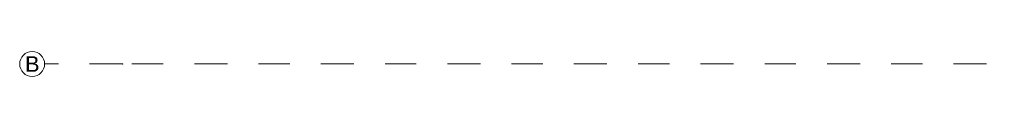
# Model space of a CAD drawing. Header units: metres. Extents: x -3.5 to 65.3, y -10.9 to 16.7.
# Tile 2 of 138: x -3.505 to -0.3475, y 5.31 to 5.39. Entities that reach past the tile are written whole.
import ezdxf

# ---------------------------------------------------------------- set-up
doc = ezdxf.new("R2010")
doc.units = ezdxf.units.M
doc.header["$MEASUREMENT"] = 0
doc.linetypes.add('Strichlinie doppelt', pattern=[0.218722, 0.105833, -0.042333, 0.028222, -0.042333])
doc.layers.add('451 - Universal.Achsen Raster', color=7, linetype='Continuous')
doc.styles.add('ERSTELLTER_STIL_1', font='txt')

msp = doc.modelspace()

# ---------------------------------------------------------------- linework, layer by layer
at = {"layer": '451 - Universal.Achsen Raster', "color": 160, "linetype": 'Strichlinie doppelt', "lineweight": 9, "true_color": 0x3232ff}
for p, q in [((-3.175, 5.35), (-3.425, 5.35)), ((64.935, 5.35), (-3.175, 5.35))]:
    msp.add_line(p, q, dxfattribs=at)
at = {"layer": '451 - Universal.Achsen Raster', "color": 160, "linetype": 'Continuous', "lineweight": 9, "true_color": 0x3232ff}
msp.add_circle((-3.465, 5.35), 0.04, dxfattribs=at)
at = {"layer": '451 - Universal.Achsen Raster', "color": 160, "linetype": 'Strichlinie doppelt', "lineweight": 9, "true_color": 0x3232ff}
msp.add_point((-3.175, 5.35), dxfattribs=at)
msp.add_point((-3.175, 5.35), dxfattribs=at)

# ---------------------------------------------------------------- texts
at = {"layer": '451 - Universal.Achsen Raster', "color": 160, "lineweight": 9, "true_color": 0x3232ff, "insert": (-3.4879, 5.375), "char_height": 0.05, "attachment_point": 1, "style": 'ERSTELLTER_STIL_1'}
msp.add_mtext('\\A1;{\\pql;\\pt0;\\fArial|b0|i0|c0|p38;B}', dxfattribs=at)

doc.saveas('drawing.dxf')
